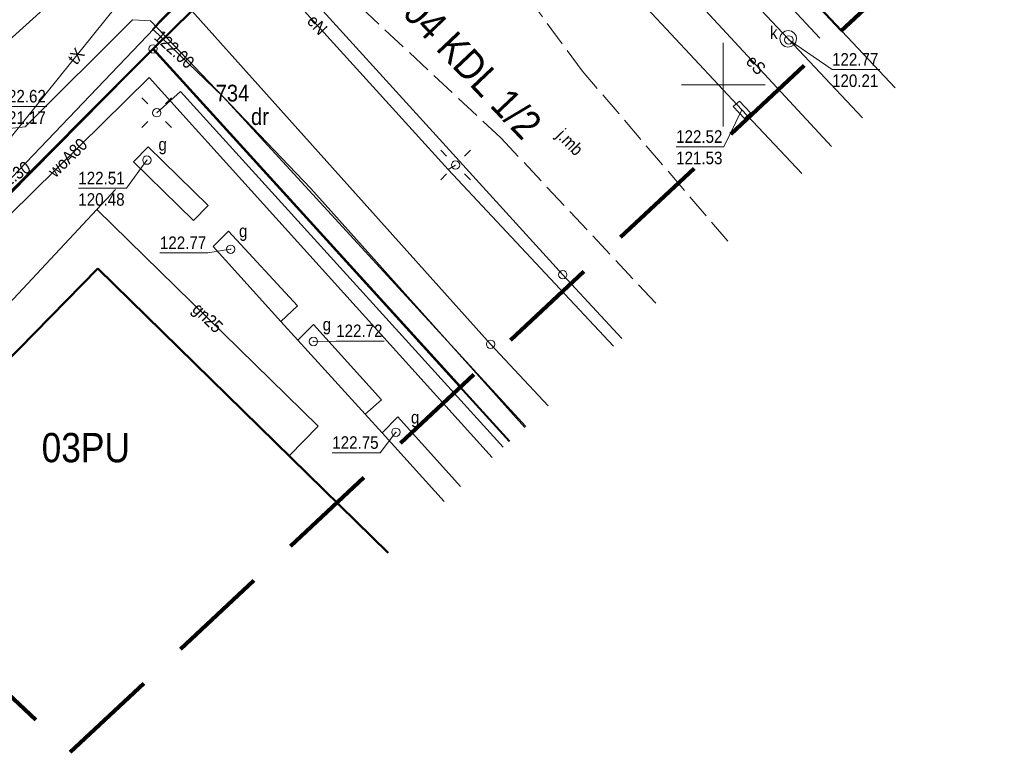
# Model space of a CAD drawing. Header units: metres. Extents: x 10302 to 38325, y -10115 to 6670.
# Tile 14 of 29: x 10992 to 11051, y -5586 to -5542. Entities that reach past the tile are written whole.
import ezdxf
from ezdxf.enums import TextEntityAlignment as Align

# ---------------------------------------------------------------- set-up
doc = ezdxf.new("R2010")
doc.units = ezdxf.units.M
for name, pattern in [('1.5_0.5', [2, 1.5, -0.5]), ('2', [0.9, 0.6, -0.3]), ('219-500', [0]), ('PRZER3-1', [4, 3, -1])]:
    doc.linetypes.add(name, pattern=pattern)
for name, color, linetype in [('202-punkt graniczny', 7, 'Continuous'), ('209-oznaczenie konturu klasyfikacyjnego', 7, 'Continuous'), ('211-numer działki ewidencyjnej', 7, 'Continuous'), ('217-kontur klasyfikacyjny', 7, 'Continuous'), ('218-kontur użytku gruntowego', 7, 'Continuous'), ('219-działka ewidencyjna', 7, 'Continuous'), ('312-budynek ewidencyjny', 7, 'Continuous'), ('jezdnia', 7, 'Continuous'), ('jezdnia-Atr17', 7, 'Continuous'), ('komora podziemna', 7, 'Continuous'), ('latarnia', 7, 'Continuous'), ('ogrodzenie trwałe', 7, 'Continuous'), ('przewód ciepłowniczy', 7, 'Continuous'), ('przewód elektroenergetyczny podziemny', 7, 'Continuous'), ('przewód elektroenergetyczny podziemny-Atr1', 7, 'Continuous'), ('przewód gazowy', 7, 'Continuous'), ('przewód gazowy-Atr1', 7, 'Continuous'), ('przewód kanalizacyjny', 7, 'Continuous'), ('przewód telekomunikacyjny podziemny', 7, 'Continuous'), ('przewód telekomunikacyjny podziemny-Atr1', 7, 'Continuous'), ('przewód wodociągowy', 7, 'Continuous'), ('przewód wodociągowy-Atr1', 7, 'Continuous'), ('rzedna', 7, 'Continuous'), ('rzedna-Atr2', 7, 'Continuous'), ('rzedna-Atr3', 7, 'Continuous'), ('właz do komory lub kanału - okrągły', 7, 'Continuous'), ('właz do komory lub kanału - okrągły-Atr17', 7, 'Continuous'), ('Zakres', 7, 'Continuous')]:
    doc.layers.add(name, color=color, linetype=linetype)
doc.layers.add('z - MPZT', color=121, linetype='PRZER3-1', lineweight=18)
doc.styles.add('MapaZas', font='geodezja.shx', dxfattribs={"width": 0.9})
doc.linetypes.add('902-500', pattern='A,3.75,0,[1,ksztalty.shx,S=0.5,R=0,X=0,Y=0],3.75', length=7.5)
doc.linetypes.add('NLZ', pattern='A,3,-1,[35,msgB.shx,S=0.008,R=0,X=-0.5,Y=0],3', length=7)
doc.linetypes.add('OLZ', pattern='A,3,-1,[36,msgB.shx,S=0.008,R=0,X=-0.5,Y=0],3', length=7)

# ---------------------------------------------------------------- blocks, each defined once
blk = doc.blocks.new('202')
at = {"color": 0, "linetype": 'Continuous', "lineweight": 0}
blk.add_circle((0, 0), 0.25, dxfattribs=at)
blk = doc.blocks.new('US22')
at = {"color": 0, "linetype": 'Continuous', "lineweight": 13}
blk.add_circle((0, 0), 0.25, dxfattribs=at)
blk = doc.blocks.new('PW01')
at = {"linetype": 'Continuous', "lineweight": 13}
h = blk.add_hatch(color=0, dxfattribs=at)
edge = h.paths.add_edge_path()
edge.add_arc((0, 0), 0.045, 0, 360)
blk = doc.blocks.new('SM01')
at = {"color": 0, "linetype": 'Continuous', "lineweight": 13}
for p, q in [((-0.53, 0.531), (-0.883, 0.884)), ((0.531, 0.531), (0.884, 0.884)), ((-0.53, -0.53), (-0.883, -0.883)), ((0.531, -0.53), (0.884, -0.883))]:
    blk.add_line(p, q, dxfattribs=at)
blk.add_circle((0, 0), 0.25, dxfattribs=at)

msp = doc.modelspace()

# ---------------------------------------------------------------- linework, layer by layer
at = {"color": 0, "lineweight": 13}
for p, q in [((11033.92, -5545.908), (11033.92, -5543.408)), ((11033.92, -5545.908), (11033.92, -5543.408)), ((11031.42, -5545.908), (11036.42, -5545.908)), ((11031.42, -5545.908), (11036.42, -5545.908)), ((11031.42, -5545.908), (11036.42, -5545.908)), ((11031.42, -5545.908), (11036.42, -5545.908)), ((11033.92, -5548.408), (11033.92, -5545.908)), ((11033.92, -5548.408), (11033.92, -5545.908))]:
    msp.add_line(p, q, dxfattribs=at)
at = {"layer": '217-kontur klasyfikacyjny', "color": 3, "linetype": 'Continuous', "lineweight": 13}
msp.add_lwpolyline([(11021.6, -5522.058), (11044.184, -5546.094)], dxfattribs=at)
at = {"layer": '218-kontur użytku gruntowego', "color": 3, "linetype": 'Continuous', "lineweight": 13}
for points in [[(11021.6, -5522.058), (11044.184, -5546.094)], [(11044.184, -5546.094), (11021.6, -5522.058)], [(11021.185, -5567.181), (10999.89, -5543.768)], [(10999.89, -5543.768), (11021.185, -5567.181)]]:
    msp.add_lwpolyline(points, dxfattribs=at)
at = {"layer": '218-kontur użytku gruntowego', "color": 3, "linetype": 'Continuous', "lineweight": 13, "flags": 128}
for points in [[(10999.89, -5543.768), (10989.79, -5553.868)], [(10989.79, -5553.868), (10999.89, -5543.768)]]:
    msp.add_lwpolyline(points, dxfattribs=at)
at = {"layer": '219-działka ewidencyjna', "color": 3, "linetype": '219-500', "lineweight": 13}
for points in [[(11044.18, -5546.098), (11021.6, -5522.058)], [(10999.89, -5543.768), (11021.185, -5567.181)], [(11024.34, -5557.248), (11027.868, -5561.054)], [(11023.473, -5565.084), (11020.03, -5561.398)]]:
    msp.add_lwpolyline(points, dxfattribs=at)
at = {"layer": '219-działka ewidencyjna', "color": 3, "linetype": '219-500', "lineweight": 13, "flags": 128}
for points in [[(11006.24, -5537.308), (11024.34, -5557.248)], [(11002.21, -5541.498), (10999.89, -5543.768)], [(11020.03, -5561.398), (11002.21, -5541.498)], [(10999.89, -5543.768), (10989.79, -5553.868)]]:
    msp.add_lwpolyline(points, dxfattribs=at)
at = {"layer": '312-budynek ewidencyjny', "color": 7, "linetype": 'Continuous', "lineweight": 50, "flags": 128}
msp.add_lwpolyline([(10978.66, -5575.168), (10996.59, -5556.888)], dxfattribs=at)
at = {"layer": '312-budynek ewidencyjny', "color": 7, "linetype": 'Continuous', "lineweight": 50}
msp.add_lwpolyline([(10996.59, -5556.888), (11013.914, -5573.848)], dxfattribs=at)
at = {"layer": 'jezdnia', "color": 7, "linetype": '1.5_0.5', "lineweight": 13}
msp.add_lwpolyline([(11034.197, -5555.251), (11025.49, -5545.068), (11012.94, -5527.998), (11011.16, -5531.298), (11009.39, -5532.968), (11006.42, -5535.798), (11020.66, -5549.098), (11030.016, -5559.084)], dxfattribs=at)
at = {"layer": 'komora podziemna', "color": 32, "linetype": 'Continuous', "lineweight": 13, "flags": 128}
msp.add_lwpolyline([(11038.29, -5543.168), (11038.25, -5543.358), (11038.14, -5543.518), (11037.97, -5543.618), (11037.78, -5543.658), (11037.59, -5543.618), (11037.44, -5543.498), (11037.33, -5543.338), (11037.29, -5543.148), (11037.34, -5542.958), (11037.45, -5542.798), (11037.61, -5542.698), (11037.8, -5542.658), (11037.99, -5542.698), (11038.15, -5542.818), (11038.26, -5542.978)], close=True, dxfattribs=at)
at = {"layer": 'komora podziemna', "color": 6, "linetype": 'Continuous', "lineweight": 13, "flags": 128}
msp.add_lwpolyline([(11034.88, -5546.888), (11035.55, -5547.588), (11035.18, -5547.928), (11034.5, -5547.208)], close=True, dxfattribs=at)
at = {"layer": 'komora podziemna', "color": 52, "linetype": 'Continuous', "lineweight": 13, "flags": 128}
for points in [[(10998.73, -5550.508), (10999.6, -5549.618), (11003.17, -5553.118), (11002.3, -5554.008)], [(11003.47, -5555.568), (11004.39, -5554.658), (11008.51, -5559.098), (11007.52, -5560.048)], [(11008.53, -5561.148), (11009.47, -5560.218), (11013.52, -5564.718), (11012.54, -5565.578)]]:
    msp.add_lwpolyline(points, close=True, dxfattribs=at)
at = {"layer": 'komora podziemna', "color": 52, "linetype": 'Continuous', "lineweight": 13}
for points in [[(11017.253, -5570.787), (11013.57, -5566.698), (11014.49, -5565.728)], [(11014.49, -5565.728), (11018.229, -5569.892)]]:
    msp.add_lwpolyline(points, dxfattribs=at)
at = {"layer": 'ogrodzenie trwałe', "color": 7, "linetype": '902-500', "lineweight": 35}
msp.add_lwpolyline([(11021.147, -5567.217), (10999.87, -5543.808), (10989.8, -5553.988)], dxfattribs=at)
at = {"layer": 'przewód ciepłowniczy', "color": 212, "linetype": 'Continuous', "lineweight": 13, "flags": 128}
msp.add_lwpolyline([(11013.18, -5523.178), (11017.68, -5528.158), (11022.48, -5533.428), (11025.11, -5531.168), (11027.72, -5534.198), (11025.13, -5536.788), (11035.02, -5547.408)], dxfattribs=at)
at = {"layer": 'przewód ciepłowniczy', "color": 212, "linetype": 'Continuous', "lineweight": 13}
msp.add_lwpolyline([(11035.02, -5547.408), (11038.599, -5551.215)], dxfattribs=at)
at = {"layer": 'przewód elektroenergetyczny podziemny', "color": 1, "linetype": 'Continuous', "lineweight": 13}
for points in [[(11040.373, -5549.588), (11030.84, -5539.278), (11022.94, -5530.808), (11014.93, -5522.788), (11014.91, -5504.158), (11015.26, -5495.608), (11014.46, -5494.728), (10996.29, -5478.118)], [(10944.327, -5569.936), (10945.54, -5568.608), (10961.3, -5552.718), (10975.58, -5538.008), (10976.43, -5537.918), (10983.53, -5540.998), (10991.33, -5548.528), (10992.25, -5548.418), (10998.66, -5542.028), (10999.73, -5542.098), (11009.31, -5552.108), (11022.068, -5566.372)], [(11022.141, -5566.305), (11004.06, -5546.598), (10999.87, -5542.588), (11000.29, -5542.088), (11001.58, -5540.778)], [(11020.777, -5567.556), (11001.52, -5546.308), (11000.11, -5547.578)], [(11017.51, -5550.958), (11027.364, -5561.516)]]:
    msp.add_lwpolyline(points, dxfattribs=at)
at = {"layer": 'przewód elektroenergetyczny podziemny', "color": 1, "linetype": 'Continuous', "lineweight": 13, "flags": 128}
for points in [[(11001.87, -5533.708), (11017.51, -5550.958)], [(10998.21, -5536.998), (10988.44, -5545.808), (10986.34, -5547.928), (10987.1, -5548.478)], [(10962.96, -5551.318), (10974.48, -5538.488), (10976, -5538.048), (10977.98, -5540.448), (10988.73, -5551.898), (10989.75, -5552.468), (10991.05, -5551.888), (11000.38, -5542.108), (11001.62, -5540.838)], [(11017.51, -5550.958), (11017.94, -5550.698)]]:
    msp.add_lwpolyline(points, dxfattribs=at)
at = {"layer": 'przewód gazowy', "color": 40, "linetype": 'Continuous', "lineweight": 13, "flags": 128}
for points in [[(10996.54, -5553.358), (10997.65, -5552.168)], [(10971.96, -5572.698), (10971.53, -5572.288), (10973.62, -5569.888), (10974.32, -5569.708), (10977.38, -5572.648), (10978.32, -5572.878), (10996.54, -5553.358)], [(11008.01, -5568.068), (11009.75, -5566.288), (10996.54, -5553.358)], [(11007.52, -5560.048), (11008.53, -5561.148)], [(11012.54, -5565.578), (11013.57, -5566.698)]]:
    msp.add_lwpolyline(points, dxfattribs=at)
at = {"layer": 'przewód kanalizacyjny', "color": 34, "linetype": 'Continuous', "lineweight": 13, "flags": 128}
msp.add_lwpolyline([(11017.13, -5521.188), (11037.79, -5543.158)], dxfattribs=at)
at = {"layer": 'przewód kanalizacyjny', "color": 34, "linetype": 'Continuous', "lineweight": 13}
msp.add_lwpolyline([(11042.229, -5547.886), (11037.79, -5543.158)], dxfattribs=at)
at = {"layer": 'przewód telekomunikacyjny podziemny', "color": 30, "linetype": 'Continuous', "lineweight": 13, "flags": 128}
msp.add_lwpolyline([(10990.2, -5549.688), (10990.87, -5549.718), (10999.71, -5538.678)], dxfattribs=at)
at = {"layer": 'przewód wodociągowy', "color": 5, "linetype": 'Continuous', "lineweight": 13, "flags": 128}
msp.add_lwpolyline([(11018.45, -5520.328), (11039.68, -5543.128)], dxfattribs=at)
at = {"layer": 'przewód wodociągowy', "color": 5, "linetype": 'Continuous', "lineweight": 13}
msp.add_lwpolyline([(10948.274, -5574.247), (10958.95, -5563.958), (10978.65, -5544.168), (10989.92, -5555.038), (10999.65, -5545.478), (11020.119, -5568.158)], dxfattribs=at)
at = {"layer": 'rzedna-Atr2', "color": 7, "lineweight": 13, "flags": 128}
for points in [[(11037.83, -5543.228), (11040.41, -5544.998), (11043.269, -5544.998)], [(10990.3, -5549.628), (10990.73, -5547.198), (10993.552, -5547.198)], [(10999.52, -5550.408), (10998.31, -5552.088), (10995.43, -5552.088)], [(11004.52, -5555.728), (11003.16, -5555.948), (11000.301, -5555.948)], [(11009.46, -5561.238), (11010.82, -5561.208), (11013.674, -5561.208)], [(11014.38, -5566.658), (11013.44, -5567.878), (11010.586, -5567.878)]]:
    msp.add_lwpolyline(points, dxfattribs=at)
at = {"layer": 'rzedna-Atr2', "color": 6, "lineweight": 13, "flags": 128}
msp.add_lwpolyline([(11035.02, -5547.408), (11033.96, -5549.608), (11031.106, -5549.608)], dxfattribs=at)
at = {"layer": 'z - MPZT', "linetype": 'Continuous', "lineweight": 50}
for points in [[(11031.378, -5511.803), (11021.6, -5522.058), (11002.21, -5541.498), (10999.89, -5543.768), (10989.79, -5553.868), (10975.46, -5540.148), (10961.547, -5554.333)], [(11021.6, -5522.058), (11040.961, -5542.671)], [(10999.89, -5543.768), (11018.245, -5563.949)]]:
    msp.add_lwpolyline(points, dxfattribs=at)
at = {"layer": 'z - MPZT', "linetype": 'NLZ', "lineweight": 35}
for points in [[(10968.686, -5561.335), (10975.681, -5554.204), (10987.846, -5565.803), (10996.581, -5556.88)], [(10996.581, -5556.88), (11010.763, -5570.764)]]:
    msp.add_lwpolyline(points, dxfattribs=at)
at = {"layer": 'Zakres', "color": 6, "linetype": '2', "lineweight": 100, "ltscale": 10}
for points in [[(10994.95, -5585.768), (11050.69, -5533.558), (11008.72, -5486.278), (10962.49, -5442.538), (10805.363, -5271.974)], [(10734.301, -5292.325), (10908.87, -5482.048), (10922.98, -5518.038), (10994.95, -5585.768)]]:
    msp.add_lwpolyline(points, dxfattribs=at)

# ---------------------------------------------------------------- block references
at = {"layer": '202-punkt graniczny', "color": 3, "linetype": 'Continuous', "lineweight": 13}
for p in [(10999.89, -5543.768), (11024.34, -5557.248), (11020.03, -5561.398)]:
    msp.add_blockref('202', p, dxfattribs=at)
at = {"layer": 'latarnia', "color": 7, "linetype": 'Continuous', "lineweight": 13}
for p in [(11000.11, -5547.578), (11017.94, -5550.698)]:
    msp.add_blockref('SM01', p, dxfattribs=at)
at = {"layer": 'rzedna', "color": 1, "linetype": 'Continuous', "lineweight": 13}
for p in [(11000.38, -5542.108), (10999.87, -5542.588)]:
    msp.add_blockref('PW01', p, dxfattribs=at)
at = {"layer": 'rzedna', "color": 34, "linetype": 'Continuous', "lineweight": 13}
msp.add_blockref('PW01', (11037.83, -5543.228), dxfattribs=at)
at = {"layer": 'rzedna', "color": 6, "linetype": 'Continuous', "lineweight": 13}
msp.add_blockref('PW01', (11035.02, -5547.408), dxfattribs=at)
at = {"layer": 'rzedna', "color": 52, "linetype": 'Continuous', "lineweight": 13}
for p in [(10999.52, -5550.408), (11004.52, -5555.728), (11009.46, -5561.238), (11014.38, -5566.658)]:
    msp.add_blockref('PW01', p, dxfattribs=at)
at = {"layer": 'właz do komory lub kanału - okrągły', "color": 7, "linetype": 'Continuous', "lineweight": 13}
for p in [(11037.83, -5543.228), (10999.52, -5550.408), (11004.52, -5555.728), (11009.46, -5561.238), (11014.38, -5566.658)]:
    msp.add_blockref('US22', p, dxfattribs=at)

# ---------------------------------------------------------------- texts
at = {"layer": '209-oznaczenie konturu klasyfikacyjnego', "color": 3, "linetype": 'Continuous', "lineweight": 13, "style": 'MapaZas', "width": 0.9}
msp.add_text('dr', height=1, dxfattribs=at).set_placement((11005.732, -5547.308), align=Align.TOP_LEFT)
at = {"layer": '211-numer działki ewidencyjnej', "color": 3, "linetype": 'Continuous', "lineweight": 13, "style": 'MapaZas', "width": 0.9}
msp.add_text('734', height=1, dxfattribs=at).set_placement((11003.625, -5546.903))
at = {"layer": 'jezdnia-Atr17', "color": 7, "lineweight": 13, "style": 'MapaZas', "width": 0.9}
msp.add_text('j.mb', height=0.75, rotation=314.207, dxfattribs=at).set_placement((11024.769, -5549.332), align=Align.MIDDLE_CENTER)
at = {"layer": 'przewód elektroenergetyczny podziemny-Atr1', "color": 1, "lineweight": 13, "style": 'MapaZas', "width": 0.9}
for s, rotation, p in [('eN', 312.198, (11009.69, -5542.328)), ('eS', 312.758, (11035.87, -5544.718))]:
    msp.add_text(s, height=0.75, rotation=rotation, dxfattribs=at).set_placement(p, align=Align.MIDDLE_CENTER)
at = {"layer": 'przewód gazowy-Atr1', "color": 40, "lineweight": 13, "style": 'MapaZas', "width": 0.9}
msp.add_text('gn25', height=0.75, rotation=315.614, dxfattribs=at).set_placement((11003.15, -5559.818), align=Align.MIDDLE_CENTER)
at = {"layer": 'przewód telekomunikacyjny podziemny-Atr1', "color": 30, "lineweight": 13, "style": 'MapaZas', "width": 0.9}
msp.add_text('tX', height=0.75, rotation=51.314, dxfattribs=at).set_placement((10995.29, -5544.198), align=Align.MIDDLE_CENTER)
at = {"layer": 'przewód wodociągowy-Atr1', "color": 5, "lineweight": 13, "style": 'MapaZas', "width": 0.9}
msp.add_text('woA80', height=0.75, rotation=44.495, dxfattribs=at).set_placement((10994.79, -5550.258), align=Align.MIDDLE_CENTER)
at = {"layer": 'rzedna-Atr2', "color": 1, "lineweight": 13, "style": 'MapaZas', "width": 0.9}
msp.add_text('122.00', height=0.75, rotation=317.307, dxfattribs=at).set_placement((11000.15, -5542.858), align=Align.MIDDLE_LEFT)
at = {"layer": 'rzedna-Atr2', "color": 7, "lineweight": 13, "style": 'MapaZas', "width": 0.9}
for s, p in [('122.77', (11040.41, -5544.99)), ('122.62', (10990.73, -5547.19)), ('122.51', (10995.43, -5552.08)), ('122.77', (11000.301, -5555.94)), ('122.72', (11010.82, -5561.2)), ('122.75', (11010.586, -5567.87))]:
    msp.add_text(s, height=0.75, dxfattribs=at).set_placement(p, align=Align.BOTTOM_LEFT)
at = {"layer": 'rzedna-Atr2', "color": 6, "lineweight": 13, "style": 'MapaZas', "width": 0.9}
msp.add_text('122.52', height=0.75, dxfattribs=at).set_placement((11031.106, -5549.6), align=Align.BOTTOM_LEFT)
at = {"layer": 'rzedna-Atr2', "color": 1, "lineweight": 13, "style": 'MapaZas', "width": 0.9}
msp.add_text('121.30', height=0.75, rotation=34.607, dxfattribs=at).set_placement((10990.39, -5552.598))
at = {"layer": 'rzedna-Atr3', "color": 7, "lineweight": 13, "style": 'MapaZas', "width": 0.9}
for s, p in [('120.21', (11040.41, -5546.265)), ('121.17', (10990.73, -5548.466)), ('120.48', (10995.43, -5553.355))]:
    msp.add_text(s, height=0.75, dxfattribs=at).set_placement(p, align=Align.BOTTOM_LEFT)
at = {"layer": 'rzedna-Atr3', "color": 6, "lineweight": 13, "style": 'MapaZas', "width": 0.9}
msp.add_text('121.53', height=0.75, dxfattribs=at).set_placement((11031.106, -5550.876), align=Align.BOTTOM_LEFT)
at = {"layer": 'właz do komory lub kanału - okrągły-Atr17', "color": 7, "lineweight": 13, "style": 'MapaZas', "width": 0.9}
for s, p in [('k', (11036.71, -5543.168)), ('g', (11000.21, -5549.838)), ('g', (11005.02, -5555.008)), ('g', (11010.01, -5560.588)), ('g', (11015.28, -5566.138))]:
    msp.add_text(s, height=0.75, dxfattribs=at).set_placement(p)
at = {"layer": 'z - MPZT', "linetype": 'OLZ', "lineweight": 35, "style": 'MapaZas', "width": 0.9}
for s, rotation, p in [('04 KDL 1/2', 313.50323, (11018.978, -5544.856)), ('03PU', 359.95983, (10995.875, -5567.573))]:
    msp.add_text(s, height=1.75, rotation=rotation, dxfattribs=at).set_placement(p, align=Align.MIDDLE)

doc.saveas('drawing.dxf')
